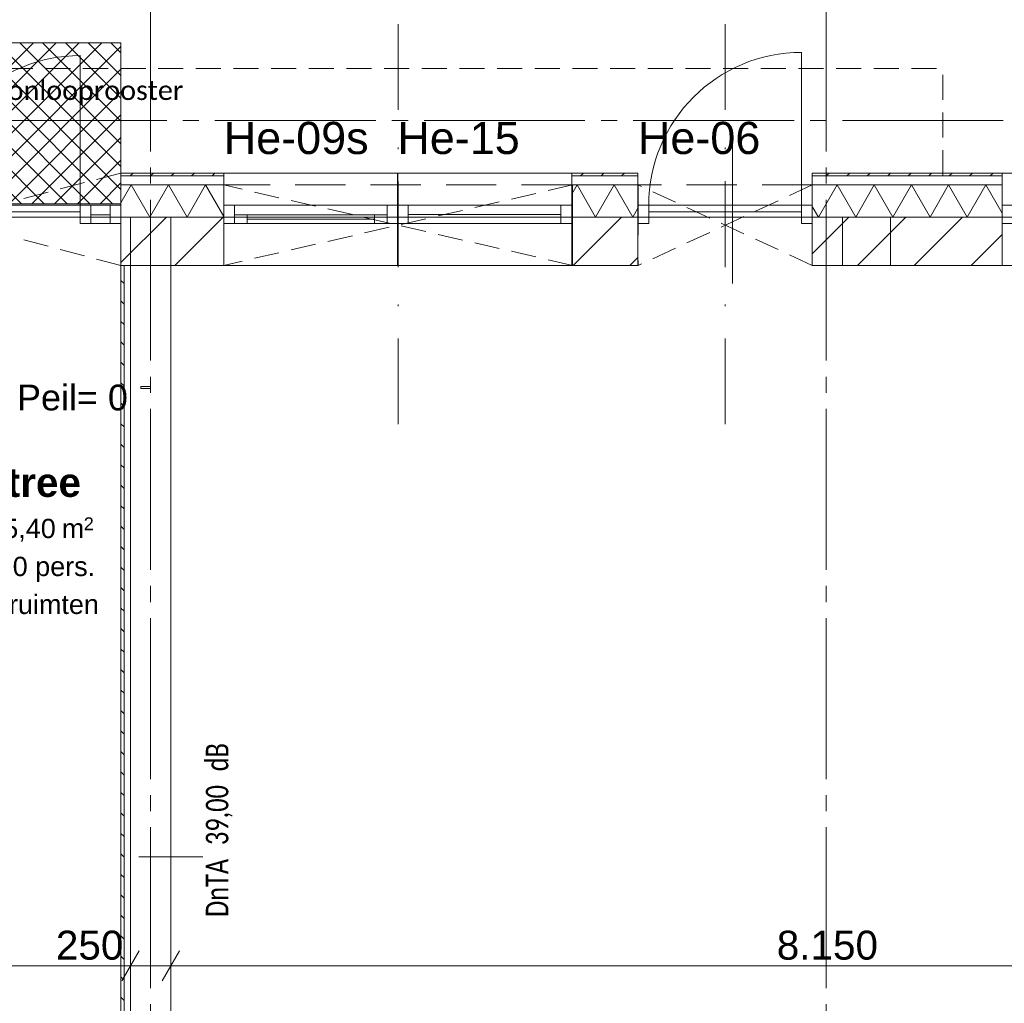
# Model space of a CAD drawing. Header units: millimetres. Extents: x 10 to 584, y 10 to 831.
# Tile 70 of 79: x 316 to 377, y 708 to 769. Entities that reach past the tile are written whole.
import ezdxf
from ezdxf.xclip import XClip

# ---------------------------------------------------------------- set-up
doc = ezdxf.new("R2010")
doc.units = ezdxf.units.MM
doc.header["$MEASUREMENT"] = 0
doc.header["$XCLIPFRAME"] = 0
for name, pattern in [('B0204', [13, 10, -1, 1, -1]), ('B0605', [9.6667, 5.3333, -2.333367, 3.33333e-05, -2]), ('B0701', [2.3412, 1.56, -0.7812]), ('B0703', [4.687, 3.125, -1.562])]:
    doc.linetypes.add(name, pattern=pattern)
for name, color, linetype in [('21 Buitenwanden', 7, 'Continuous'), ('21 Buitenwanden Deuren', 7, 'Continuous'), ('21 Buitenwanden Deurlabels', 7, 'Continuous'), ('21 Buitenwanden Doorsnede-arcering', 7, 'Continuous'), ('21 Buitenwanden Laagscheidingslijnen', 7, 'Continuous'), ('21 Buitenwanden Raamlabels', 7, 'Continuous'), ('21 Buitenwanden Ramen', 7, 'Continuous'), ('22 NC Binnenwanden', 7, 'Continuous'), ('22 NC Binnenwanden Doorsnede-arcering', 7, 'Continuous'), ('22 NC Binnenwanden Laagscheidingslijnen', 7, 'Continuous'), ('23 Vloeren', 7, 'Continuous'), ('23 Vloeren 2D arcering', 7, 'Continuous'), ('28 Draagconstructies', 7, 'Continuous'), ('73 Keuken', 7, 'Continuous'), ('A Stramien', 7, 'Continuous'), ('Maatvoering 1_ 50_100', 7, 'Continuous'), ('Tekst_dim 1_ 50_100', 7, 'Continuous'), ('Z Ruimtefuncties', 7, 'Continuous')]:
    doc.layers.add(name, color=color, linetype=linetype)
doc.styles.add('GENERATED_STYLE_1', font='txt')
doc.styles.add('GENERATED_STYLE_2', font='txt')
doc.styles.add('GENERATED_STYLE_3', font='txt')
pattern_1 = [(225, (78, 259.1879), (-0.6363961, 0.6363961), [])]
pattern_2 = [(45, (78, 259.188), (-1.767767, 1.767767), [])]

# ---------------------------------------------------------------- blocks, each defined once
blk = doc.blocks.new('*X77')
at = {"layer": '21 Buitenwanden Doorsnede-arcering', "color": 7, "linetype": 'Continuous', "lineweight": 0}
for p, q in [((322.796, 759.188), (322.15, 758.068)), ((322.796, 759.188), (323.951, 757.188)), ((325.106, 759.188), (323.951, 757.188)), ((325.106, 759.188), (326.261, 757.188)), ((327.415, 759.188), (326.261, 757.188)), ((327.415, 759.188), (328.545, 757.232))]:
    blk.add_line(p, q, dxfattribs=at)
blk = doc.blocks.new('*X78')
at = {"layer": '21 Buitenwanden Doorsnede-arcering', "color": 7, "linetype": 'Continuous', "lineweight": 0}
for p, q in [((350.509, 759.188), (350.177, 758.613)), ((350.509, 759.188), (351.664, 757.188)), ((352.819, 759.188), (351.664, 757.188)), ((352.819, 759.188), (353.973, 757.188)), ((354.293, 757.742), (353.973, 757.188))]:
    blk.add_line(p, q, dxfattribs=at)
blk = doc.blocks.new('*X79')
at = {"layer": '21 Buitenwanden Doorsnede-arcering', "color": 7, "linetype": 'Continuous', "lineweight": 0}
for p, q in [((366.675, 759.188), (365.52, 757.188)), ((366.675, 759.188), (367.83, 757.188)), ((368.985, 759.188), (367.83, 757.188)), ((368.985, 759.188), (370.139, 757.188)), ((371.294, 759.188), (370.139, 757.188)), ((371.294, 759.188), (372.449, 757.188)), ((373.603, 759.188), (372.449, 757.188)), ((373.603, 759.188), (374.758, 757.188)), ((375.913, 759.188), (374.758, 757.188)), ((375.913, 759.188), (376.93, 757.425)), ((365.133, 757.858), (365.52, 757.188))]:
    blk.add_line(p, q, dxfattribs=at)
blk = doc.blocks.new('Drawing_2_2', base_point=(78, 259.188))
at = {"layer": '21 Buitenwanden Doorsnede-arcering', "linetype": 'Continuous', "lineweight": 0, "true_color": 0x000000}
h = blk.add_hatch(dxfattribs=at)
h.set_pattern_fill('310_Naaldhout__01__0002', color=18, style=0, pattern_type=2)
h.set_pattern_definition(pattern_1)
h.paths.add_polyline_path([(322.15, 759.748), (328.545, 759.748), (328.545, 759.928), (322.15, 759.928)])
h = blk.add_hatch(dxfattribs=at)
h.set_pattern_fill('310_Naaldhout__01__0002', color=18, style=0, pattern_type=2)
h.set_pattern_definition(pattern_1)
h.paths.add_polyline_path([(350.177, 759.928), (350.177, 759.748), (354.293, 759.748), (354.293, 759.928)])
h = blk.add_hatch(dxfattribs=at)
h.set_pattern_fill('310_Naaldhout__01__0002', color=18, style=0, pattern_type=2)
h.set_pattern_definition(pattern_1)
h.paths.add_polyline_path([(365.133, 759.748), (376.93, 759.748), (376.93, 759.928), (365.133, 759.928)])
h = blk.add_hatch(dxfattribs=at)
h.set_pattern_fill('130_Kalkzandsteen_0002', color=18, style=0, pattern_type=2)
h.set_pattern_definition(pattern_2)
h.paths.add_polyline_path([(322.15, 757.188), (322.15, 754.188), (328.545, 754.188), (328.545, 757.188)])
h = blk.add_hatch(dxfattribs=at)
h.set_pattern_fill('130_Kalkzandsteen_0002', color=18, style=0, pattern_type=2)
h.set_pattern_definition(pattern_2)
h.paths.add_polyline_path([(354.293, 757.188), (350.177, 757.188), (350.177, 754.188), (354.293, 754.188)])
h = blk.add_hatch(dxfattribs=at)
h.set_pattern_fill('130_Kalkzandsteen_0002', color=18, style=0, pattern_type=2)
h.set_pattern_definition(pattern_2)
h.paths.add_polyline_path([(376.93, 757.188), (365.133, 757.188), (365.133, 754.188), (376.93, 754.188)])
at = {"layer": '22 NC Binnenwanden Doorsnede-arcering', "linetype": 'Continuous', "lineweight": 0, "true_color": 0x000000}
h = blk.add_hatch(dxfattribs=at)
h.set_pattern_fill('310_Naaldhout__01__0002', color=18, style=0, pattern_type=2)
h.set_pattern_definition([(315, (78, 259.1879), (0.6363961, 0.6363961), [])])
h.paths.add_polyline_path([(322.35, 691.563), (322.35, 754.188), (322.15, 754.188), (322.15, 691.688), (322.225, 691.563)])
h = blk.add_hatch(dxfattribs=at)
h.set_pattern_fill('930_Lijnen_vert_200_0002', color=18, style=0, pattern_type=2)
h.set_pattern_definition([(270, (78, 259.1879), (2, 0), [])])
h.paths.add_polyline_path([(323.4, 746.548), (324, 746.548), (324, 746.668), (323.4, 746.668)])
at = {"layer": '23 Vloeren 2D arcering', "linetype": 'Continuous', "lineweight": 0, "true_color": 0xd1d7d8}
h = blk.add_hatch(dxfattribs=at)
h.set_pattern_fill('960_Kruis_100_0002', color=254, style=0, pattern_type=2)
h.set_pattern_definition([(45, (78, 259.1879), (-0.7071068, 0.7071068), []), (135, (78, 259.1879), (0.7071068, 0.7071068), [])])
h.paths.add_polyline_path([(322.151, 758.022), (322.148, 768.022), (298.487, 768.014), (298.49, 758.014)])
at = {"layer": '21 Buitenwanden', "color": 9, "linetype": 'B0605', "lineweight": 0}
for p, q in [((339.386, 769.188), (339.386, 744.188)), ((359.721, 769.188), (359.721, 744.188))]:
    blk.add_line(p, q, dxfattribs=at)
at = {"layer": '21 Buitenwanden', "color": 1, "linetype": 'Continuous', "lineweight": 0}
for p, q in [((360.176, 761.766), (360.176, 753.057)), ((350.177, 759.188), (350.177, 757.928)), ((354.293, 759.188), (354.293, 757.928)), ((376.93, 759.188), (376.93, 757.928)), ((350.177, 757.928), (350.177, 757.188)), ((354.293, 757.928), (354.293, 757.188)), ((376.93, 757.928), (376.93, 757.188))]:
    blk.add_line(p, q, dxfattribs=at)
at = {"layer": '21 Buitenwanden', "color": 9, "linetype": 'B0701', "lineweight": 0}
for p, q in [((322.15, 759.928), (300.25, 754.188)), ((322.15, 754.188), (300.25, 759.928)), ((350.228, 759.188), (328.545, 754.188)), ((350.228, 754.188), (328.545, 759.188)), ((365.133, 759.188), (354.308, 754.188)), ((365.133, 754.188), (354.308, 759.188))]:
    blk.add_line(p, q, dxfattribs=at)
at = {"layer": '21 Buitenwanden', "color": 2, "linetype": 'Continuous', "lineweight": 0}
for p, q in [((328.545, 759.928), (328.545, 759.748)), ((350.177, 759.928), (350.177, 759.748)), ((354.293, 759.928), (354.293, 759.748)), ((365.133, 759.928), (365.133, 759.748)), ((376.93, 759.928), (376.93, 759.748))]:
    blk.add_line(p, q, dxfattribs=at)
at = {"layer": '21 Buitenwanden', "color": 9, "linetype": 'Continuous', "lineweight": 0}
for p, q in [((328.545, 759.748), (328.545, 759.188)), ((350.177, 759.748), (350.177, 759.188)), ((354.293, 759.748), (354.293, 759.188)), ((365.133, 759.748), (365.133, 759.188)), ((376.93, 759.748), (376.93, 759.188))]:
    blk.add_line(p, q, dxfattribs=at)
at = {"layer": '21 Buitenwanden', "color": 3, "linetype": 'Continuous', "lineweight": 0}
for p, q in [((350.177, 757.188), (350.177, 756.788)), ((354.293, 757.188), (354.293, 756.788)), ((376.93, 757.188), (376.93, 756.788)), ((350.177, 756.788), (350.177, 754.188)), ((354.293, 756.788), (354.293, 754.188)), ((376.93, 756.788), (376.93, 754.188))]:
    blk.add_line(p, q, dxfattribs=at)
at = {"layer": '21 Buitenwanden', "color": 2, "linetype": 'Continuous', "lineweight": 0, "flags": 128}
for points in [[(328.545, 759.928), (322.15, 759.928)], [(354.293, 759.928), (350.177, 759.928)], [(376.93, 759.928), (365.133, 759.928)]]:
    blk.add_lwpolyline(points, dxfattribs=at)
at = {"layer": '21 Buitenwanden', "color": 1, "linetype": 'B0703', "lineweight": 0, "flags": 128}
for points in [[(322.15, 754.188), (322.15, 759.928)], [(328.545, 759.188), (328.545, 754.188)], [(350.177, 759.188), (339.37, 759.188), (339.337, 759.188), (328.545, 759.188)], [(350.228, 757.188), (350.228, 759.188)], [(365.133, 759.188), (354.308, 759.188)], [(354.308, 759.188), (354.308, 754.188)], [(365.133, 754.188), (365.133, 759.188)], [(350.228, 754.188), (350.228, 757.188)], [(328.545, 754.188), (339.337, 754.188), (339.37, 754.188), (350.177, 754.188)]]:
    blk.add_lwpolyline(points, dxfattribs=at)
at = {"layer": '21 Buitenwanden', "color": 3, "linetype": 'Continuous', "lineweight": 0, "flags": 128}
for points in [[(322.15, 754.188), (328.545, 754.188)], [(350.177, 754.188), (350.228, 754.188)], [(350.228, 754.188), (354.293, 754.188)], [(365.133, 754.188), (376.93, 754.188)]]:
    blk.add_lwpolyline(points, dxfattribs=at)
at = {"layer": '21 Buitenwanden Deuren', "color": 1, "linetype": 'Continuous', "lineweight": 0}
for p, q in [((319.62, 757.928), (319.62, 767.228)), ((364.463, 757.928), (364.463, 767.428)), ((322.15, 759.188), (322.15, 757.928)), ((354.293, 759.188), (354.293, 757.928)), ((365.133, 759.188), (365.133, 757.928)), ((310.32, 757.928), (319.62, 757.928)), ((320.29, 757.928), (319.62, 757.928)), ((319.62, 757.928), (319.62, 756.788)), ((319.62, 757.928), (319.62, 757.528)), ((320.29, 756.788), (320.29, 757.928)), ((321.48, 757.928), (320.29, 757.928)), ((322.15, 757.928), (321.48, 757.928)), ((321.48, 757.928), (321.48, 756.788)), ((322.15, 756.788), (322.15, 757.928)), ((322.15, 757.928), (322.15, 757.188)), ((322.15, 757.928), (322.15, 757.188)), ((354.963, 757.928), (354.293, 757.928)), ((354.293, 757.928), (354.293, 756.788)), ((354.293, 757.928), (354.293, 757.188)), ((354.293, 757.928), (354.293, 757.188)), ((354.963, 756.788), (354.963, 757.928)), ((354.963, 757.928), (364.463, 757.928)), ((354.963, 757.528), (354.963, 757.928)), ((365.133, 757.928), (364.463, 757.928)), ((364.463, 757.928), (364.463, 756.788)), ((364.463, 757.928), (364.463, 757.528)), ((365.133, 756.788), (365.133, 757.928)), ((365.133, 757.928), (365.133, 757.188)), ((365.133, 757.928), (365.133, 757.188)), ((319.62, 757.528), (310.32, 757.528)), ((321.48, 757.328), (320.29, 757.328)), ((364.463, 757.528), (354.963, 757.528)), ((319.62, 756.788), (320.29, 756.788)), ((321.48, 756.788), (322.15, 756.788)), ((354.293, 756.788), (354.963, 756.788)), ((364.463, 756.788), (365.133, 756.788))]:
    blk.add_line(p, q, dxfattribs=at)
at = {"layer": '21 Buitenwanden Deuren', "color": 2, "linetype": 'Continuous', "lineweight": 0}
for p, q in [((322.15, 759.928), (322.15, 759.748)), ((354.293, 759.928), (354.293, 759.748)), ((365.133, 759.928), (365.133, 759.748))]:
    blk.add_line(p, q, dxfattribs=at)
at = {"layer": '21 Buitenwanden Deuren', "color": 9, "linetype": 'Continuous', "lineweight": 0}
for p, q in [((322.15, 759.748), (322.15, 759.188)), ((354.293, 759.748), (354.293, 759.188)), ((365.133, 759.748), (365.133, 759.188))]:
    blk.add_line(p, q, dxfattribs=at)
at = {"layer": '21 Buitenwanden Deuren', "color": 3, "linetype": 'Continuous', "lineweight": 0}
for p, q in [((322.15, 757.188), (322.15, 756.788)), ((322.15, 757.188), (322.15, 756.788)), ((354.293, 757.188), (354.293, 756.788)), ((354.293, 757.188), (354.293, 756.788)), ((365.133, 757.188), (365.133, 756.788)), ((365.133, 757.188), (365.133, 756.788)), ((322.15, 756.788), (322.15, 754.188)), ((354.293, 756.788), (354.293, 754.188)), ((365.133, 756.788), (365.133, 754.188))]:
    blk.add_line(p, q, dxfattribs=at)
at = {"layer": '21 Buitenwanden Deuren', "color": 1, "linetype": 'Continuous', "lineweight": 0, "flags": 128}
blk.add_lwpolyline([(321.48, 757.928), (320.29, 757.928), (320.29, 756.788), (321.48, 756.788)], close=True, dxfattribs=at)
at = {"layer": '21 Buitenwanden Deuren', "color": 1, "linetype": 'Continuous', "lineweight": 0}
for centre, radius in [((319.62, 757.928), 9.3), ((364.463, 757.928), 9.5)]:
    blk.add_arc(centre, radius, 90, 180, dxfattribs=at)
at = {"layer": '21 Buitenwanden Laagscheidingslijnen', "color": 2, "linetype": 'Continuous', "lineweight": 0}
for p, q in [((328.545, 759.748), (322.15, 759.748)), ((354.293, 759.748), (350.177, 759.748)), ((376.93, 759.748), (365.133, 759.748))]:
    blk.add_line(p, q, dxfattribs=at)
at = {"layer": '21 Buitenwanden Laagscheidingslijnen', "color": 1, "linetype": 'Continuous', "lineweight": 0}
for p, q in [((328.545, 759.188), (322.15, 759.188)), ((354.293, 759.188), (350.228, 759.188)), ((376.93, 759.188), (365.133, 759.188))]:
    blk.add_line(p, q, dxfattribs=at)
at = {"layer": '21 Buitenwanden Laagscheidingslijnen', "color": 3, "linetype": 'Continuous', "lineweight": 0}
for p, q in [((328.545, 757.188), (322.15, 757.188)), ((354.293, 757.188), (350.177, 757.188)), ((376.93, 757.188), (365.133, 757.188))]:
    blk.add_line(p, q, dxfattribs=at)
at = {"layer": '21 Buitenwanden Laagscheidingslijnen', "color": 1, "linetype": 'Continuous', "lineweight": 0, "flags": 128}
blk.add_lwpolyline([(350.228, 759.188), (350.177, 759.188)], dxfattribs=at)
at = {"layer": '21 Buitenwanden Ramen', "color": 9, "linetype": 'Continuous', "lineweight": 0}
for p, q in [((328.545, 759.928), (339.37, 759.928)), ((328.545, 759.748), (328.545, 759.188)), ((339.337, 759.928), (350.177, 759.928)), ((339.337, 759.748), (339.337, 759.188)), ((339.37, 759.748), (339.37, 759.188)), ((350.177, 759.748), (350.177, 759.188)), ((376.93, 759.928), (387.77, 759.928)), ((376.93, 759.748), (376.93, 759.188)), ((328.545, 754.188), (339.37, 754.188)), ((339.337, 754.188), (350.177, 754.188)), ((376.93, 754.188), (387.77, 754.188))]:
    blk.add_line(p, q, dxfattribs=at)
at = {"layer": '21 Buitenwanden Ramen', "color": 2, "linetype": 'Continuous', "lineweight": 0}
for p, q in [((328.545, 759.928), (328.545, 759.748)), ((339.337, 759.928), (339.337, 759.748)), ((339.37, 759.928), (339.37, 759.748)), ((350.177, 759.928), (350.177, 759.748)), ((376.93, 759.928), (376.93, 759.748))]:
    blk.add_line(p, q, dxfattribs=at)
at = {"layer": '21 Buitenwanden Ramen', "color": 1, "linetype": 'Continuous', "lineweight": 0}
for p, q in [((328.545, 759.188), (328.545, 757.928)), ((339.337, 759.188), (339.337, 757.928)), ((339.37, 759.188), (339.37, 757.928)), ((350.177, 759.188), (350.177, 757.928)), ((376.93, 759.188), (376.93, 757.928)), ((329.215, 757.928), (328.545, 757.928)), ((328.545, 757.928), (328.545, 757.188)), ((328.545, 757.928), (328.545, 757.188)), ((329.215, 757.328), (329.215, 757.928)), ((338.7, 757.928), (329.215, 757.928)), ((339.37, 757.928), (338.7, 757.928)), ((338.7, 757.928), (338.7, 757.328)), ((340.007, 757.928), (339.337, 757.928)), ((339.337, 757.928), (339.337, 757.188)), ((339.337, 757.928), (339.337, 757.188)), ((339.37, 757.928), (339.37, 757.188)), ((339.37, 757.928), (339.37, 757.188)), ((340.007, 756.788), (340.007, 757.928)), ((349.507, 757.928), (340.007, 757.928)), ((350.177, 757.928), (349.507, 757.928)), ((349.507, 757.928), (349.507, 756.788)), ((350.177, 757.928), (350.177, 757.188)), ((350.177, 757.928), (350.177, 757.188)), ((377.6, 757.928), (376.93, 757.928)), ((376.93, 757.928), (376.93, 757.188)), ((376.93, 757.928), (376.93, 757.188)), ((329.215, 756.788), (329.215, 757.328)), ((329.995, 757.328), (329.215, 757.328)), ((329.215, 757.328), (329.215, 756.788)), ((329.995, 756.788), (329.995, 757.328)), ((337.92, 757.328), (329.995, 757.328)), ((338.7, 757.328), (337.92, 757.328)), ((337.92, 757.328), (337.92, 756.788)), ((338.7, 757.328), (338.7, 756.788)), ((338.7, 756.788), (338.7, 757.328)), ((340.007, 757.358), (349.507, 757.358)), ((328.545, 756.788), (329.215, 756.788)), ((329.215, 756.788), (329.995, 756.788)), ((329.995, 757.058), (337.92, 757.058)), ((329.995, 756.788), (337.92, 756.788)), ((329.995, 756.788), (337.92, 756.788)), ((337.92, 756.788), (338.7, 756.788)), ((338.7, 756.788), (339.37, 756.788)), ((339.337, 756.788), (340.007, 756.788)), ((340.007, 756.788), (349.507, 756.788)), ((349.507, 756.788), (350.177, 756.788)), ((376.93, 756.788), (377.6, 756.788))]:
    blk.add_line(p, q, dxfattribs=at)
at = {"layer": '21 Buitenwanden Ramen', "color": 3, "linetype": 'Continuous', "lineweight": 0}
for p, q in [((328.545, 757.188), (328.545, 756.788)), ((328.545, 757.188), (328.545, 756.788)), ((339.337, 757.188), (339.337, 756.788)), ((339.337, 757.188), (339.337, 756.788)), ((339.37, 757.188), (339.37, 756.788)), ((339.37, 757.188), (339.37, 756.788)), ((350.177, 757.188), (350.177, 756.788)), ((350.177, 757.188), (350.177, 756.788)), ((376.93, 757.188), (376.93, 756.788)), ((376.93, 757.188), (376.93, 756.788)), ((328.545, 756.788), (328.545, 754.188)), ((339.337, 756.788), (339.337, 754.188)), ((339.37, 756.788), (339.37, 754.188)), ((350.177, 756.788), (350.177, 754.188)), ((376.93, 756.788), (376.93, 754.188))]:
    blk.add_line(p, q, dxfattribs=at)
at = {"layer": '22 NC Binnenwanden', "color": 2, "linetype": 'Continuous', "lineweight": 0, "flags": 128}
for points in [[(322.15, 754.188), (322.15, 691.688)], [(322.15, 754.188), (322.35, 754.188)]]:
    blk.add_lwpolyline(points, dxfattribs=at)
at = {"layer": '22 NC Binnenwanden', "color": 9, "linetype": 'Continuous', "lineweight": 0, "flags": 128}
blk.add_lwpolyline([(322.35, 754.188), (322.75, 754.188)], dxfattribs=at)
at = {"layer": '22 NC Binnenwanden', "color": 3, "linetype": 'Continuous', "lineweight": 0, "flags": 128}
blk.add_lwpolyline([(322.75, 691.563), (322.75, 754.188)], dxfattribs=at)
at = {"layer": '22 NC Binnenwanden', "color": 1, "linetype": 'Continuous', "lineweight": 0, "flags": 128}
for points in [[(324, 746.668), (323.4, 746.668)], [(323.4, 746.668), (323.4, 746.548)], [(323.4, 746.548), (324, 746.548)], [(324, 746.548), (324, 746.668)]]:
    blk.add_lwpolyline(points, dxfattribs=at)
at = {"layer": '22 NC Binnenwanden Laagscheidingslijnen', "color": 2, "linetype": 'Continuous', "lineweight": 0}
blk.add_line((322.35, 754.188), (322.35, 691.563), dxfattribs=at)
at = {"layer": '23 Vloeren', "color": 9, "linetype": 'Continuous', "lineweight": 0, "flags": 128}
blk.add_lwpolyline([(322.151, 758.022), (322.148, 768.022), (298.487, 768.014), (298.49, 758.014)], close=True, dxfattribs=at)
at = {"layer": '23 Vloeren', "color": 1, "linetype": 'B0701', "lineweight": 0, "flags": 128}
blk.add_lwpolyline([(373.24, 759.788), (373.24, 766.428), (74.76, 766.428), (74.76, 472.288)], dxfattribs=at)
at = {"layer": '23 Vloeren', "color": 1, "linetype": 'Continuous', "lineweight": 0, "flags": 128}
blk.add_lwpolyline([(96, 265.188), (370, 265.188), (370, 439.188), (366, 439.188), (366, 570.048), (420.61, 570.048), (420.61, 554.048), (510, 554.048), (510, 626.688), (459.924, 626.688), (459.924, 683.688), (510, 683.688), (510, 757.188), (294, 757.188), (294, 763.188), (78, 763.188), (78, 475.188), (96, 475.188)], close=True, dxfattribs=at)
at = {"layer": '28 Draagconstructies', "color": 3, "linetype": 'Continuous', "lineweight": 0, "flags": 128}
for points in [[(322.75, 757.188), (322.75, 680.678)], [(325.25, 757.188), (322.75, 757.188)], [(325.25, 680.678), (325.25, 757.188)]]:
    blk.add_lwpolyline(points, dxfattribs=at)
blk.add_lwpolyline([(367, 754.188), (370, 754.188), (370, 757.188), (367, 757.188)], close=True, dxfattribs=at)
at = {"layer": 'A Stramien', "color": 9, "linetype": 'B0204', "lineweight": 0}
for p, q in [((324, 784.271), (324, 233.204)), ((366, 784.271), (366, 233.204)), ((68, 763.188), (520.556, 763.188))]:
    blk.add_line(p, q, dxfattribs=at)
at = {"layer": 'Maatvoering 1_ 50_100', "color": 1, "linetype": 'Continuous', "lineweight": 0}
for p, q in [((322.75, 709.255), (322.75, 712.067)), ((325.25, 709.255), (325.25, 712.067)), ((323.291, 711.599), (322.209, 709.724)), ((325.791, 711.599), (324.709, 709.724)), ((295.25, 710.661), (322.75, 710.661)), ((322.75, 710.661), (325.25, 710.661)), ((325.25, 710.661), (406.753, 710.661))]:
    blk.add_line(p, q, dxfattribs=at)
at = {"layer": 'Tekst_dim 1_ 50_100', "color": 1, "linetype": 'Continuous', "lineweight": 0}
for p, q in [((323.26, 717.433), (327.24, 717.433)), ((327.24, 717.433), (327.25, 717.433))]:
    blk.add_line(p, q, dxfattribs=at)
at = {"layer": '73 Keuken', "color": 4, "linetype": 'Continuous', "lineweight": 0}
for name in ['*X77', '*X78', '*X79']:
    blk.add_blockref(name, (0, 0), dxfattribs=at)
at = {"layer": '21 Buitenwanden Deurlabels', "color": 2, "linetype": 'Continuous', "lineweight": 0, "insert": (354.293, 761.081), "char_height": 2, "attachment_point": 7, "style": 'GENERATED_STYLE_1'}
blk.add_mtext('\\A1;{\\pql;\\fArial|b0|i0|c0|p38;He-06}', dxfattribs=at)
at = {"layer": '21 Buitenwanden Raamlabels', "color": 2, "linetype": 'Continuous', "lineweight": 0, "char_height": 2, "attachment_point": 7, "style": 'GENERATED_STYLE_1'}
for s, insert in [('\\A1;{\\pql;\\fArial|b0|i0|c0|p38;He-09s}', (328.545, 761.081)), ('\\A1;{\\pql;\\fArial|b0|i0|c0|p38;He-15}', (339.337, 761.081))]:
    blk.add_mtext(s, dxfattribs=dict(at, insert=insert))
at = {"layer": 'Maatvoering 1_ 50_100', "color": 2, "linetype": 'Continuous', "lineweight": 0, "char_height": 1.8, "attachment_point": 7, "style": 'GENERATED_STYLE_1'}
for s, insert, width in [('\\A1;{\\pql;\\fArial|b0|i0|c0|p38;250}', (318.11, 711.021), 4.09784), ('\\A1;{\\pql;\\fArial|b0|i0|c0|p38;8.150}', (362.924, 711.021), 6.15497)]:
    blk.add_mtext(s, dxfattribs=dict(at, insert=insert, width=width))
at = {"layer": 'Tekst_dim 1_ 50_100', "color": 1, "linetype": 'Continuous', "lineweight": 0, "insert": (311.623, 764.163), "char_height": 1.2, "width": 9.60049, "attachment_point": 7, "rotation": 0.01746, "line_spacing_factor": 4, "style": 'GENERATED_STYLE_3'}
blk.add_mtext('\\A1;{\\pql;\\fCalibri|b0|i0|c0|p34;schoonlooprooster}', dxfattribs=at)
at = {"layer": 'Tekst_dim 1_ 50_100', "color": 2, "linetype": 'Continuous', "lineweight": 0, "insert": (319.14, 746.778), "char_height": 1.6, "attachment_point": 2, "style": 'GENERATED_STYLE_1'}
blk.add_mtext('\\A1;{\\pqc;\\pt13.75;\\fArial|b0|i0|c0|p38;Peil= 0}', dxfattribs=at)
at = {"layer": 'Tekst_dim 1_ 50_100', "color": 2, "linetype": 'Continuous', "lineweight": 0, "insert": (327.431, 713.699), "char_height": 1.4, "attachment_point": 1, "rotation": 90, "style": 'GENERATED_STYLE_3'}
blk.add_mtext('\\A1;{\\W0.750000x;\\pql;\\pt0,30;\\fCalibri|b0|i0|c0|p34;DnTA \\fCalibri|b0|i0|c0|p34;\\A1{\\H.66x;\\S^  ;}\\fCalibri|b0|i0|c0|p34;\\fCalibri|b0|i0|c0|p34;\\A1{\\H.66x;\\S^  ;}\\fCalibri|b0|i0|c0|p34;\\fCalibri|b0|i0|c0|p34;\\fCalibri|b0|i0|c0|p34;\\fCalibri|b0|i0|c0|p34;\\fCalibri|b0|i0|c0|p34;\\fCalibri|b0|i0|c0|p34;39,00 \\fCalibri|b0|i0|c0|p34;\\A1{\\H.66x;\\S^  ;}\\fCalibri|b0|i0|c0|p34;\\fCalibri|b0|i0|c0|p34;\\A1{\\H.66x;\\S^  ;}\\fCalibri|b0|i0|c0|p34;\\fCalibri|b0|i0|c0|p34;\\fCalibri|b0|i0|c0|p34;\\fCalibri|b0|i0|c0|p34;\\fCalibri|b0|i0|c0|p34;\\fCalibri|b0|i0|c0|p34;dB\\fCalibri|b0|i0|c0|p34;\\A1{\\H.66x;\\S^  ;}\\fCalibri|b0|i0|c0|p34;\\fCalibri|b0|i0|c0|p34;\\A1{\\H.66x;\\S^  ;}\\fCalibri|b0|i0|c0|p34;\\fCalibri|b0|i0|c0|p34;\\fCalibri|b0|i0|c0|p34;\\fCalibri|b0|i0|c0|p34;\\fCalibri|b0|i0|c0|p34;\\fCalibri|b0|i0|c0|p34;\\fCalibri|b0|i0|c0|p34;\\fCalibri|b0|i0|c0|p34;\\fCalibri|b0|i0|c0|p34;\\fCalibri|b0|i0|c0|p34;\\fCalibri|b0|i0|c0|p34;\\fCalibri|b0|i0|c0|p34;\\fCalibri|b0|i0|c0|p34;\\fCalibri|b0|i0|c0|p34;\\fCalibri|b0|i0|c0|p34;\\fCalibri|b0|i0|c0|p34;\\fCalibri|b0|i0|c0|p34;\\fCalibri|b0|i0|c0|p34;\\fCalibri|b0|i0|c0|p34;\\fCalibri|b0|i0|c0|p34;\\fCalibri|b0|i0|c0|p34;\\fCalibri|b0|i0|c0|p34;\\fCalibri|b0|i0|c0|p34;\\fCalibri|b0|i0|c0|p34;\\fCalibri|b0|i0|c0|p34;\\fCalibri|b0|i0|c0|p34;}', dxfattribs=at)
at = {"layer": 'Z Ruimtefuncties', "color": 2, "linetype": 'Continuous', "lineweight": 0, "attachment_point": 1}
for s, insert, char_height, style in [('\\A1;{\\pql;\\pt0;\\fArial|b1|i0|c0|p38;Nevenentree}', (304.575, 741.603), 1.8, 'GENERATED_STYLE_2'), ('\\A1;{\\pql;\\fArial|b0|i0|c0|p38;15,40}', (313.908, 738.441), 1.2, 'GENERATED_STYLE_1'), ('\\A1;{\\pql;\\fArial|b0|i0|c0|p38;2}', (319.844, 738.532), 0.8, 'GENERATED_STYLE_1'), ('\\A1;{\\pql;\\fArial|b0|i0|c0|p38; m}', (318.012, 738.441), 1.2, 'GENERATED_STYLE_1'), ('\\A1;{\\pql;\\pt0;\\fArial|b0|i0|c0|p38;0 pers.}', (315.426, 736.083), 1.2, 'GENERATED_STYLE_1'), ('\\A1;{\\pql;\\pt0;\\fArial|b0|i0|c0|p38;Gezamenlijke ruimten}', (304.575, 733.726), 1.2, 'GENERATED_STYLE_1')]:
    blk.add_mtext(s, dxfattribs=dict(at, insert=insert, char_height=char_height, style=style))

msp = doc.modelspace()

# ---------------------------------------------------------------- block references
at = {"color": 4, "linetype": 'Continuous', "lineweight": 0}
ref = msp.add_blockref('Drawing_2_2', (78, 259.188), dxfattribs=at)
XClip(ref).set_block_clipping_path([(30, 141.736842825), (586.5626696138, 806.4087291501)])

doc.saveas('drawing.dxf')
